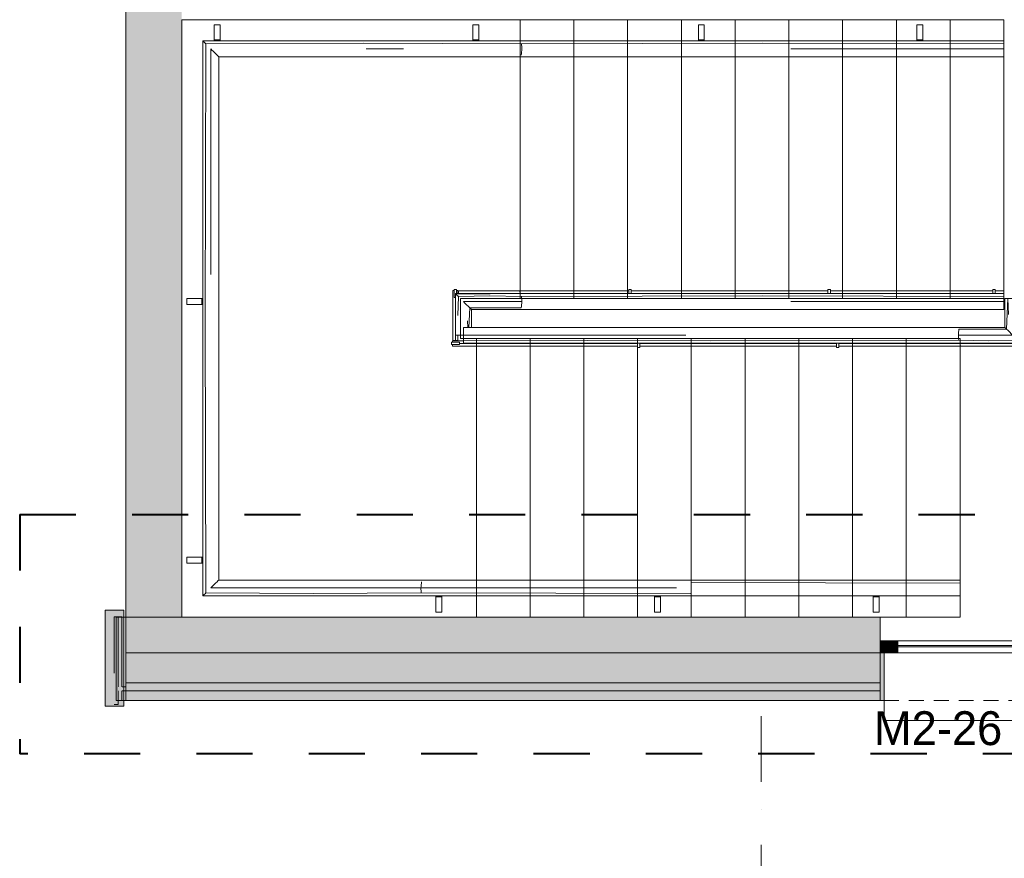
# Model space of a CAD drawing. Header units: millimetres. Extents: x -22000 to 226618, y -100134 to 72379.
# Tile 3 of 44: x 2466 to 7412, y -30261 to -26050. Entities that reach past the tile are written whole.
import ezdxf
from ezdxf.enums import TextEntityAlignment as Align

# ---------------------------------------------------------------- set-up
doc = ezdxf.new("R2010")
doc.units = ezdxf.units.MM
doc.header["$MEASUREMENT"] = 0
for name, pattern in [('Points tirets', [670.277762, 352.777767, -176.388884, 0, -141.111112]), ('Tirets', [458.610928, 282.222247, -176.388681]), ('Tirets petits', [125, 75, -50]), ('Traits', [564.444447, 282.222223, -282.222223]), ('Wipeout_Contour', [1000, 0, -1000])]:
    doc.linetypes.add(name, pattern=pattern)
for name, color, linetype in [('02-01 File _ Axe.Construction', 7, 'Continuous'), ('02-04 Mur.Construction', 7, 'Continuous'), ('08-01 2D Dessin général.2D', 7, 'Continuous'), ('08-01 contour hachures', 7, 'Continuous'), ('A-FLOR-HRAL-OTLN.Modèle IFC', 7, 'Continuous'), ('A-WALL-____-OTLN.Modèle IFC', 7, 'Continuous'), ('Fenêtres ARCHICAD', 7, 'Continuous'), ('Marques de fenêtre ARCHICAD', 7, 'Continuous'), ('S-STRS-____-OTLN.Modèle IFC', 7, 'Continuous')]:
    doc.layers.add(name, color=color, linetype=linetype)
doc.styles.add('STYLE_GENERE_1', font='txt')
doc.styles.add('STYLE_GENERE_4', font='txt')

# ---------------------------------------------------------------- blocks, each defined once
blk = doc.blocks.new('Mur_8_1', base_point=(3140, -21240))
at = {"layer": 'A-WALL-____-OTLN.Modèle IFC', "linetype": 'Continuous', "lineweight": 0, "true_color": 0xffffff}
blk.add_hatch(color=7, dxfattribs=at).paths.add_polyline_path([(3000, -21380), (3000, -29050), (3280, -29050), (3280, -21380)])
at = {"layer": 'A-WALL-____-OTLN.Modèle IFC', "color": 7, "linetype": 'Continuous', "lineweight": 20, "flags": 128}
for points in [[(3000, -21380), (3000, -29050)], [(3280, -25870.1), (3280, -21380)], [(3280, -29050), (3280, -26050.1)], [(3000, -29050), (3280, -29050)]]:
    blk.add_lwpolyline(points, dxfattribs=at)
blk = doc.blocks.new('Marque fenêtre 24[14]_1', base_point=(7688, -29049.7))
at = {"layer": 'Marques de fenêtre ARCHICAD', "color": 7, "lineweight": 9, "style": 'STYLE_GENERE_1'}
blk.add_attdef('AC_WIDO_ID', text='', height=170, dxfattribs=at).set_placement((6757.5, -29744), align=Align.BOTTOM_LEFT)
blk = doc.blocks.new('Baie générique 2019[23]_1')
at = {"layer": 'Fenêtres ARCHICAD', "linetype": 'Continuous', "lineweight": 0, "true_color": 0xffffff}
for points in [[(6788, -29229.7), (6848, -29229.7), (6848, -29169.7), (6788, -29169.7)], [(6848, -29229.7), (6878, -29229.7), (6878, -29169.7), (6848, -29169.7)], [(7688, -29229.7), (7688, -29169.7), (7658, -29169.7), (7658, -29229.7)], [(7688, -29229.7), (7688, -29169.7), (7658, -29169.7), (7658, -29229.7)], [(7688, -29229.7), (7688, -29169.7), (7658, -29169.7), (7658, -29229.7)], [(7688, -29229.7), (7718, -29229.7), (7718, -29169.7), (7688, -29169.7)], [(7688, -29229.7), (7718, -29229.7), (7718, -29169.7), (7688, -29169.7)], [(7688, -29229.7), (7718, -29229.7), (7718, -29169.7), (7688, -29169.7)], [(8528, -29229.7), (8528, -29169.7), (8498, -29169.7), (8498, -29229.7)], [(8588, -29229.7), (8588, -29169.7), (8528, -29169.7), (8528, -29229.7)], [(6808, -29229.7), (6788, -29229.7), (6788, -29469.7), (6808, -29469.7)], [(8588, -29229.7), (8568, -29229.7), (8568, -29469.7), (8588, -29469.7)]]:
    blk.add_hatch(color=7, dxfattribs=at).paths.add_polyline_path(points)
at = {"layer": 'Fenêtres ARCHICAD', "color": 7, "linetype": 'Continuous', "lineweight": 13}
for p, q in [((6848, -29229.7), (6848, -29169.7)), ((6848, -29169.7), (6878, -29169.7)), ((6878, -29169.7), (6878, -29229.7)), ((7688, -29169.7), (7658, -29169.7)), ((7658, -29169.7), (7658, -29229.7)), ((7688, -29169.7), (7658, -29169.7)), ((7658, -29169.7), (7658, -29229.7)), ((7688, -29169.7), (7658, -29169.7)), ((7658, -29169.7), (7658, -29229.7)), ((7688, -29229.7), (7688, -29169.7)), ((7688, -29229.7), (7688, -29169.7)), ((7688, -29169.7), (7718, -29169.7)), ((7688, -29229.7), (7688, -29169.7)), ((7688, -29229.7), (7688, -29169.7)), ((7688, -29169.7), (7718, -29169.7)), ((7688, -29229.7), (7688, -29169.7)), ((7688, -29229.7), (7688, -29169.7)), ((7688, -29169.7), (7718, -29169.7)), ((7718, -29169.7), (7718, -29229.7)), ((7718, -29169.7), (7718, -29229.7)), ((7718, -29169.7), (7718, -29229.7)), ((8528, -29169.7), (8498, -29169.7)), ((8498, -29169.7), (8498, -29229.7)), ((8528, -29229.7), (8528, -29169.7)), ((6878, -29229.7), (6848, -29229.7)), ((6878, -29193.2), (8498, -29193.2)), ((6878, -29200.2), (8498, -29200.2)), ((7718, -29193.2), (7658, -29193.2)), ((7718, -29193.2), (7658, -29193.2)), ((7718, -29193.2), (7658, -29193.2)), ((7718, -29200.2), (7658, -29200.2)), ((7718, -29200.2), (7658, -29200.2)), ((7718, -29200.2), (7658, -29200.2)), ((7658, -29229.7), (7688, -29229.7)), ((7658, -29229.7), (7688, -29229.7)), ((7658, -29229.7), (7688, -29229.7)), ((7718, -29229.7), (7688, -29229.7)), ((7718, -29229.7), (7688, -29229.7)), ((7718, -29229.7), (7688, -29229.7)), ((8498, -29229.7), (8528, -29229.7))]:
    blk.add_line(p, q, dxfattribs=at)
at = {"layer": 'Fenêtres ARCHICAD', "color": 7, "linetype": 'Continuous', "lineweight": 5}
for p, q in [((6848, -29169.7), (8528, -29169.7)), ((6878, -29169.7), (8498, -29169.7)), ((7718, -29169.7), (7658, -29169.7)), ((7718, -29169.7), (7658, -29169.7)), ((7718, -29169.7), (7658, -29169.7)), ((6848, -29229.7), (8528, -29229.7)), ((6878, -29229.7), (8498, -29229.7)), ((7718, -29229.7), (7658, -29229.7)), ((7718, -29229.7), (7658, -29229.7)), ((7718, -29229.7), (7658, -29229.7)), ((6808, -29569.7), (6808, -29469.7)), ((8568, -29469.7), (8568, -29569.7)), ((8568, -29569.7), (6808, -29569.7))]:
    blk.add_line(p, q, dxfattribs=at)
at = {"layer": 'Fenêtres ARCHICAD', "color": 7, "linetype": 'Continuous', "lineweight": 13, "flags": 128}
for points in [[(6788, -29229.7), (6788, -29169.7), (6848, -29169.7), (6848, -29229.7)], [(8588, -29229.7), (8588, -29169.7), (8528, -29169.7), (8528, -29229.7)], [(6808, -29229.7), (6808, -29469.7), (6788, -29469.7), (6788, -29229.7)], [(8588, -29229.7), (8588, -29469.7), (8568, -29469.7), (8568, -29229.7)]]:
    blk.add_lwpolyline(points, close=True, dxfattribs=at)
at = {"layer": 'Marques de fenêtre ARCHICAD', "color": 7, "lineweight": 9}
blk.add_blockref('Marque fenêtre 24[14]_1', (7688, -29049.7), dxfattribs=at).add_auto_attribs({'AC_WIDO_ID': 'M2-26'})
blk = doc.blocks.new('Mur_140_1', base_point=(3000, -29049.7))
at = {"layer": '02-04 Mur.Construction', "linetype": 'Continuous', "lineweight": 0, "true_color": 0xffffff}
for points in [[(6788, -29049.7), (3000, -29049.7), (3000, -29229.7), (6788, -29229.7)], [(3000, -29379.7), (6788, -29379.7), (6788, -29229.7), (3000, -29229.7)], [(3000, -29419.7), (6788, -29419.7), (6788, -29379.7), (3000, -29379.7)], [(6788, -29419.7), (3000, -29419.7), (3000, -29469.7), (6788, -29469.7)]]:
    blk.add_hatch(color=7, dxfattribs=at).paths.add_polyline_path(points)
at = {"layer": '02-04 Mur.Construction', "color": 7, "linetype": 'Continuous', "lineweight": 20}
for p, q in [((6788, -29049.7), (6788, -29169.7)), ((6788, -29379.7), (6788, -29169.7)), ((3000, -29229.7), (6788, -29229.7)), ((3000, -29379.7), (6788, -29379.7)), ((6788, -29419.7), (6788, -29379.7)), ((6788, -29469.7), (6788, -29419.7))]:
    blk.add_line(p, q, dxfattribs=at)
at = {"layer": '02-04 Mur.Construction', "color": 7, "linetype": 'Continuous', "lineweight": 9}
blk.add_line((3000, -29419.7), (6788, -29419.7), dxfattribs=at)
at = {"layer": '02-04 Mur.Construction', "color": 7, "linetype": 'Continuous', "lineweight": 20, "flags": 128}
for points in [[(6788, -29049.7), (3000, -29049.7)], [(3000, -29229.7), (3000, -29049.7)], [(3000, -29379.7), (3000, -29229.7)], [(3000, -29419.7), (3000, -29379.7)], [(3000, -29469.7), (3000, -29419.7)], [(3000, -29469.7), (6788, -29469.7)]]:
    blk.add_lwpolyline(points, dxfattribs=at)
at = {"layer": 'Fenêtres ARCHICAD', "color": 7, "linetype": 'Continuous', "lineweight": 5}
blk.add_blockref('Baie générique 2019[23]_1', (0, 0), dxfattribs=at)
blk = doc.blocks.new('Mur_145_1', base_point=(2960, -29049.1))
at = {"layer": '02-04 Mur.Construction', "color": 7, "linetype": 'Tirets', "lineweight": 9, "flags": 128}
for points in [[(2940, -29049.1), (2940, -29489.7)], [(2960, -29049.1), (2940, -29049.1)], [(2960, -29489.7), (2960, -29049.1)], [(2940, -29489.7), (2960, -29489.7)]]:
    blk.add_lwpolyline(points, dxfattribs=at)
blk = doc.blocks.new('Mur_146_1', base_point=(3000, -29399.7))
at = {"color": 254, "linetype": 'Wipeout_Contour', "lineweight": 0, "ltscale": 118245.161824}
blk.add_wipeout([(2980, -29399.7), (2980, -29419.7), (3000, -29419.7), (3000, -29399.7)], dxfattribs=at).dxf.layer = '02-04 Mur.Construction'
at = {"layer": '02-04 Mur.Construction', "color": 7, "linetype": 'Continuous', "lineweight": 9, "flags": 128}
for points in [[(3000, -29399.7), (2980, -29399.7)], [(2980, -29419.7), (3000, -29419.7)], [(3000, -29419.7), (3000, -29399.7)]]:
    blk.add_lwpolyline(points, dxfattribs=at)
blk = doc.blocks.new('Mur_147_1', base_point=(2980, -29049.1))
at = {"color": 254, "linetype": 'Wipeout_Contour', "lineweight": 0, "ltscale": 117638.956487}
blk.add_wipeout([(2960, -29049.1), (2960, -29469.7), (2980, -29469.7), (2980, -29049.1)], dxfattribs=at).dxf.layer = '02-04 Mur.Construction'
at = {"layer": '02-04 Mur.Construction', "color": 7, "linetype": 'Continuous', "lineweight": 9, "flags": 128}
for points in [[(2960, -29049.1), (2960, -29399.7)], [(2980, -29049.1), (2960, -29049.1)], [(2980, -29399.7), (2980, -29049.1)], [(2960, -29419.7), (2960, -29469.7)], [(2980, -29469.7), (2980, -29419.7)], [(2960, -29469.7), (2980, -29469.7)]]:
    blk.add_lwpolyline(points, dxfattribs=at)
blk = doc.blocks.new('Elément Modèle 54[42]_1', base_point=(3280, -29050))
at = {"layer": 'S-STRS-____-OTLN.Modèle IFC', "color": 7, "linetype": 'Continuous', "lineweight": 18}
for p, q in [((4686.8, -26050.4), (3280, -26050.4)), ((3280, -26050.4), (3280, -29050)), ((4980, -26050.4), (4686.8, -26050.4)), ((5250, -26050.4), (4980, -26050.4)), ((4980, -27450.4), (4980, -26050.4)), ((5520, -26050.4), (5250, -26050.4)), ((5250, -27450.4), (5250, -26050.4)), ((5790, -26050.4), (5520, -26050.4)), ((5520, -27450.4), (5520, -26050.4)), ((6060, -26050.4), (5790, -26050.4)), ((5790, -27450.4), (5790, -26050.4)), ((6330, -26050.4), (6060, -26050.4)), ((6060, -27450.4), (6060, -26050.4)), ((6600, -26050.4), (6330, -26050.4)), ((6330, -27450.4), (6330, -26050.4)), ((6870, -26050.4), (6600, -26050.4)), ((6600, -27450.4), (6600, -26050.4)), ((7140, -26050.4), (6870, -26050.4)), ((6870, -27450.4), (6870, -26050.4)), ((7410, -26050.4), (7140, -26050.4)), ((7140, -27450.4), (7140, -26050.4)), ((7410, -27450.4), (7410, -26050.4)), ((4680, -27650.4), (4680, -27450.4)), ((4680, -27450.4), (4686.8, -27450.4)), ((4686.8, -27450.4), (4980, -27450.4)), ((4980, -27450.4), (5250, -27450.4)), ((5250, -27450.4), (5520, -27450.4)), ((5520, -27450.4), (5790, -27450.4)), ((5790, -27450.4), (6060, -27450.4)), ((6060, -27450.4), (6330, -27450.4)), ((6330, -27450.4), (6600, -27450.4)), ((6600, -27450.4), (6870, -27450.4)), ((6870, -27450.4), (7140, -27450.4)), ((7140, -27450.4), (7410, -27450.4)), ((4760, -27650.4), (4680, -27650.4)), ((4760, -27650.4), (4760, -29050)), ((4783.2, -27650.4), (4760, -27650.4)), ((5030, -27650.4), (4783.2, -27650.4)), ((5300, -27650.4), (5030, -27650.4)), ((5030, -27650.4), (5030, -29050)), ((5570, -27650.4), (5300, -27650.4)), ((5300, -27650.4), (5300, -29050)), ((5840, -27650.4), (5570, -27650.4)), ((5570, -27650.4), (5570, -29050)), ((6110, -27650.4), (5840, -27650.4)), ((5840, -27650.4), (5840, -29050)), ((6380, -27650.4), (6110, -27650.4)), ((6110, -27650.4), (6110, -29050)), ((6650, -27650.4), (6380, -27650.4)), ((6380, -27650.4), (6380, -29050)), ((6920, -27650.4), (6650, -27650.4)), ((6650, -27650.4), (6650, -29050)), ((7190, -27650.4), (6920, -27650.4)), ((6920, -27650.4), (6920, -29050)), ((7190, -29050), (7190, -27650.4)), ((3280, -29050), (4760, -29050)), ((4760, -29050), (4783.2, -29050)), ((4783.2, -29050), (5030, -29050)), ((5030, -29050), (5300, -29050)), ((5300, -29050), (5570, -29050)), ((5570, -29050), (5840, -29050)), ((5840, -29050), (6110, -29050)), ((6110, -29050), (6380, -29050)), ((6380, -29050), (6650, -29050)), ((6650, -29050), (6920, -29050)), ((6920, -29050), (7190, -29050))]:
    blk.add_line(p, q, dxfattribs=at)
blk = doc.blocks.new('Barrière 29[43]_1', base_point=(4634.6, -27695.8))
at = {"layer": 'A-FLOR-HRAL-OTLN.Modèle IFC', "color": 7, "linetype": 'Continuous', "lineweight": 18}
for p, q in [((4641.6, -27410), (4644.9, -27410)), ((4641.6, -27410), (4641.6, -27660.8)), ((4644.9, -27410), (4648.1, -27410)), ((4648.1, -27410), (4648.6, -27410)), ((4648.6, -27405), (4648.6, -27445)), ((4660.6, -27405), (4648.6, -27405)), ((4648.6, -27445), (4655.2, -27445)), ((4654.6, -27445), (4654.6, -27660.8)), ((4655.2, -27425.6), (4779, -27425.6)), ((4655.2, -27425.6), (4657.8, -27428.2)), ((4655.2, -27533.5), (4655.2, -27425.6)), ((4657.8, -27428.2), (4845.7, -27425.6)), ((4830.3, -27426.3), (4657.8, -27428.2)), ((4657.8, -27428.2), (4659, -27429.4)), ((4659, -27429.4), (4660.4, -27430.9)), ((4660.4, -27430.9), (4662.7, -27433.1)), ((4660.6, -27425.6), (4660.6, -27405)), ((4660.6, -27410), (4663.4, -27410)), ((4662.7, -27433.1), (4665.7, -27436.1)), ((4663.4, -27410), (4667.6, -27410)), ((4665.7, -27436.1), (4666.5, -27436.9)), ((4666.5, -27436.9), (4670.3, -27440.7)), ((4666.8, -27536.1), (4670.3, -27440.7)), ((4667.6, -27425.6), (4667.6, -27410)), ((4669.6, -27412), (4977.8, -27412)), ((4669.6, -27415.3), (4669.6, -27412)), ((4669.6, -27418.5), (4669.6, -27415.3)), ((4669.6, -27421.8), (4669.6, -27418.5)), ((4669.6, -27425), (4669.6, -27421.8)), ((4669.6, -27425.6), (4669.6, -27425)), ((4980, -27425), (4669.6, -27425)), ((4828.5, -27437.4), (4670.3, -27440.7)), ((4779, -27425.6), (4845.7, -27425.6)), ((4986.8, -27440.7), (4828.5, -27437.4)), ((4980, -27425.6), (4830.3, -27426.3)), ((4845.7, -27425.6), (4980, -27425.6)), ((4977.8, -27412), (5526.3, -27412)), ((4977.8, -27412), (4978.4, -27415.3)), ((4978.4, -27415.3), (4978.9, -27418.5)), ((4978.9, -27418.5), (4979.4, -27421.2)), ((4979.4, -27421.2), (4979.5, -27421.8)), ((4979.5, -27421.8), (4980, -27425)), ((4980, -27425), (4979.9, -27425.6)), ((5526.3, -27425), (4980, -27425)), ((4980, -27425.6), (6059.4, -27425.6)), ((4986.8, -27440.7), (6199.5, -27437.3)), ((4986.8, -27440.7), (4987.3, -27447.4)), ((4987.3, -27447.4), (4987.8, -27453.1)), ((5526.3, -27405), (5526.3, -27425.6)), ((5538.3, -27405), (5526.3, -27405)), ((5538.3, -27425.6), (5538.3, -27405)), ((5538.3, -27412), (6526.3, -27412)), ((6526.3, -27425), (5538.3, -27425)), ((6059.4, -27425.6), (6333, -27425.6)), ((6199.5, -27437.3), (7410, -27440.7)), ((6333, -27425.6), (7410, -27425.6)), ((6526.3, -27405), (6526.3, -27425.6)), ((6538.3, -27405), (6526.3, -27405)), ((6538.3, -27425.6), (6538.3, -27405)), ((6538.3, -27412), (7354, -27412)), ((7354, -27425), (6538.3, -27425)), ((7354, -27405), (7354, -27425.6)), ((7366, -27405), (7354, -27405)), ((7366, -27425.6), (7366, -27405)), ((7366, -27412), (7410, -27412)), ((7410, -27425), (7366, -27425)), ((7410, -27412), (7410, -27415.3)), ((7410, -27415.3), (7410, -27418.5)), ((7410, -27418.5), (7410, -27421.8)), ((7410, -27421.8), (7410, -27425)), ((7410, -27425), (7410, -27425.6)), ((7410, -27425.6), (7410, -27429.4)), ((7410, -27429.4), (7410, -27433.1)), ((7410, -27433.1), (7410, -27436.9)), ((7410, -27436.9), (7410, -27440.7)), ((7410, -27440.7), (7410, -27453.1)), ((7414.8, -27450.4), (7418.6, -27450.4)), ((7414.8, -27595.2), (7414.8, -27450.4)), ((7418.6, -27450.4), (7422.3, -27450.4)), ((7422.3, -27450.4), (7426.1, -27450.4)), ((7423.5, -27603.9), (7429.9, -27450.4)), ((7426.1, -27450.4), (7429.9, -27450.4)), ((7429.9, -27450.4), (7442.3, -27450.4)), ((7434, -27531.1), (7429.9, -27450.4)), ((7442.3, -27450.4), (7446.9, -27450.4)), ((7446.9, -27450.4), (7454.8, -27450.4)), ((7454.8, -27450.4), (7462.6, -27450.4)), ((7462.6, -27450.4), (7470.4, -27450.4)), ((7470.4, -27450.4), (7478.2, -27450.4)), ((7478.2, -27450.4), (7486.1, -27450.4)), ((7486.1, -27450.4), (7490.4, -27450.4)), ((7490.4, -27450.4), (7494.8, -27450.4)), ((7494.8, -27450.4), (7494.8, -27551.7)), ((7494.8, -27450.4), (7495.4, -27450.4)), ((7495.4, -27450.4), (7497.8, -27450.4)), ((7495.4, -27494.4), (7495.4, -27450.4)), ((7497.8, -27450.4), (7501.9, -27450.4)), ((7501.9, -27450.4), (7505.1, -27450.4)), ((7505.1, -27450.4), (7508.4, -27450.4)), ((7508.4, -27494.4), (7508.4, -27450.4)), ((4695.2, -27465.6), (4822.9, -27465.6)), ((4695.2, -27465.6), (4701.1, -27471.5)), ((4701.1, -27471.5), (4703, -27473.4)), ((4703, -27473.4), (4710.8, -27481.3)), ((4710.8, -27481.3), (4718.7, -27489.1)), ((4718.7, -27489.1), (4726.5, -27496.9)), ((4726.5, -27496.9), (4722, -27595.2)), ((4985.4, -27496.9), (4726.5, -27496.9)), ((4726.5, -27496.9), (4730.8, -27501.3)), ((4822.9, -27465.6), (4988.7, -27465.6)), ((4986.2, -27489.1), (4985.4, -27496.9)), ((4987.1, -27481.3), (4986.2, -27489.1)), ((4987.9, -27473.1), (4987.1, -27481.3)), ((4987.8, -27453.1), (4987.8, -27454)), ((4987.8, -27454), (4988.1, -27457.7)), ((4988.1, -27471.5), (4987.9, -27473.1)), ((4988.1, -27457.7), (4988.7, -27465.6)), ((4988.7, -27465.6), (4988.1, -27471.5)), ((6339.3, -27465.6), (7410, -27465.6)), ((7410, -27453.1), (7410, -27457.7)), ((7410, -27457.7), (7410, -27465.6)), ((7410, -27465.6), (7410, -27473.1)), ((7410, -27473.1), (7410, -27481.3)), ((7410, -27481.3), (7410, -27489.1)), ((7410, -27489.1), (7410, -27496.9)), ((7410, -27496.9), (7410, -27501.3)), ((7515.4, -27494.4), (7494.8, -27494.4)), ((7515.4, -27506.4), (7515.4, -27494.4)), ((4655.2, -27538.2), (4655.2, -27533.5)), ((4655.2, -27635.2), (4655.2, -27538.2)), ((4730.8, -27501.3), (4735.2, -27505.6)), ((4980, -27505.6), (4735.2, -27505.6)), ((4735.2, -27505.6), (4735.2, -27595.2)), ((6061.8, -27505.6), (4980, -27505.6)), ((6330.6, -27505.6), (6061.8, -27505.6)), ((7410, -27505.6), (6330.6, -27505.6)), ((7410, -27501.3), (7410, -27502.8)), ((7410, -27502.8), (7410, -27505.6)), ((7494.8, -27506.4), (7515.4, -27506.4)), ((7495.4, -27655.8), (7495.4, -27506.4)), ((7508.4, -27690.8), (7508.4, -27506.4)), ((4695.2, -27597.9), (4695.2, -27595.2)), ((4695.2, -27595.2), (5821.5, -27595.2)), ((4695.2, -27599.6), (4695.2, -27597.9)), ((4716, -27562.1), (4717.9, -27595.2)), ((5821.5, -27595.2), (6061.3, -27595.2)), ((6061.3, -27595.2), (7190, -27595.2)), ((7190, -27595.2), (7414.8, -27595.2)), ((7419.2, -27599.6), (7414.8, -27595.2)), ((7483.2, -27557.2), (7479.7, -27660.1)), ((7494.8, -27551.7), (7494.8, -27563.5)), ((7494.8, -27563.5), (7494.8, -27675.2)), ((4659.6, -27635.2), (4655.2, -27635.2)), ((4663.9, -27635.2), (4659.6, -27635.2)), ((4671.8, -27635.2), (4663.9, -27635.2)), ((4667.6, -27660.8), (4667.6, -27635.2)), ((4679.6, -27635.2), (4671.8, -27635.2)), ((4687.4, -27635.2), (4679.6, -27635.2)), ((4695.2, -27635.2), (4687.4, -27635.2)), ((4695.2, -27603.9), (4695.2, -27599.6)), ((4695.2, -27611.7), (4695.2, -27603.9)), ((4695.2, -27619.6), (4695.2, -27611.7)), ((4695.2, -27627.8), (4695.2, -27619.6)), ((4695.2, -27635.2), (4695.2, -27627.8)), ((4695.2, -27643.1), (4695.2, -27635.2)), ((5812.8, -27635.2), (4695.2, -27635.2)), ((4695.2, -27647.7), (4695.2, -27643.1)), ((4695.2, -27660.1), (4695.2, -27647.7)), ((7181.3, -27635.2), (7181.9, -27629.1)), ((7181.9, -27643.1), (7181.3, -27635.2)), ((7331.5, -27635.2), (7181.3, -27635.2)), ((7181.9, -27629.1), (7182.1, -27627.8)), ((7182.2, -27647.1), (7181.9, -27643.1)), ((7182.1, -27627.8), (7182.9, -27619.6)), ((7182.2, -27647.7), (7182.2, -27647.1)), ((7182.7, -27653.6), (7182.2, -27647.7)), ((7182.9, -27619.6), (7183.8, -27611.7)), ((7183.8, -27611.7), (7184.6, -27603.9)), ((7184.6, -27603.9), (7423.5, -27603.9)), ((7454.8, -27635.2), (7331.5, -27635.2)), ((7423.5, -27603.9), (7419.2, -27599.6)), ((7431.3, -27611.7), (7423.5, -27603.9)), ((7439.2, -27619.6), (7431.3, -27611.7)), ((7447, -27627.4), (7439.2, -27619.6)), ((7448.7, -27629.1), (7447, -27627.4)), ((7454.8, -27635.2), (7448.7, -27629.1)), ((4674.6, -27669.8), (4634.6, -27669.8)), ((4634.6, -27669.8), (4634.6, -27681.8)), ((4634.6, -27681.8), (4674.6, -27681.8)), ((4639.6, -27666.1), (4639.6, -27662.8)), ((4695.2, -27662.8), (4639.6, -27662.8)), ((4639.6, -27669.3), (4639.6, -27666.1)), ((4639.6, -27669.8), (4639.6, -27669.3)), ((4639.6, -27682.3), (4639.6, -27681.8)), ((4639.6, -27685.6), (4639.6, -27682.3)), ((4639.6, -27688.8), (4639.6, -27685.6)), ((5569, -27688.8), (4639.6, -27688.8)), ((4644.9, -27660.8), (4641.6, -27660.8)), ((4648.1, -27660.8), (4644.9, -27660.8)), ((4652.3, -27660.8), (4648.1, -27660.8)), ((4654.6, -27660.8), (4652.3, -27660.8)), ((4657.8, -27660.8), (4654.6, -27660.8)), ((4661.1, -27660.8), (4657.8, -27660.8)), ((4664.3, -27660.8), (4661.1, -27660.8)), ((4667.6, -27660.8), (4664.3, -27660.8)), ((4674.6, -27681.8), (4674.6, -27669.8)), ((4674.6, -27675.8), (5569, -27675.8)), ((4695.2, -27663.9), (4695.2, -27660.1)), ((5938.1, -27663.5), (4695.2, -27660.1)), ((4695.2, -27667.7), (4695.2, -27663.9)), ((4695.2, -27671.4), (4695.2, -27667.7)), ((4695.2, -27675.2), (4695.2, -27671.4)), ((5819.1, -27675.2), (4695.2, -27675.2)), ((5569, -27675.2), (5569, -27695.8)), ((5569, -27695.8), (5581, -27695.8)), ((5581, -27695.8), (5581, -27675.2)), ((5581, -27675.8), (6569, -27675.8)), ((6569, -27688.8), (5581, -27688.8)), ((6063.7, -27675.2), (5819.1, -27675.2)), ((7183.2, -27660.1), (5938.1, -27663.5)), ((7190, -27675.2), (6063.7, -27675.2)), ((6569, -27675.2), (6569, -27695.8)), ((6569, -27695.8), (6581, -27695.8)), ((6581, -27695.8), (6581, -27675.2)), ((6581, -27675.8), (7190, -27675.8)), ((7192.2, -27688.8), (6581, -27688.8)), ((7183.2, -27660.1), (7182.7, -27653.6)), ((7331.5, -27663.4), (7183.2, -27660.1)), ((7190, -27675.2), (7331.4, -27674.5)), ((7190, -27675.8), (7190.1, -27675.2)), ((7320.1, -27675.2), (7190, -27675.2)), ((7190.5, -27678.9), (7190, -27675.8)), ((7190, -27675.8), (7480.4, -27675.8)), ((7190.7, -27679.8), (7190.5, -27678.9)), ((7191.1, -27682.3), (7190.7, -27679.8)), ((7191.6, -27685.6), (7191.1, -27682.3)), ((7192.2, -27688.8), (7191.6, -27685.6)), ((7480.4, -27688.8), (7192.2, -27688.8)), ((7492.1, -27672.5), (7320.1, -27675.2)), ((7375.5, -27675.2), (7320.1, -27675.2)), ((7331.4, -27674.5), (7492.1, -27672.5)), ((7331.5, -27663.4), (7479.7, -27660.1)), ((7494.8, -27675.2), (7375.5, -27675.2)), ((7483.5, -27663.9), (7479.7, -27660.1)), ((7480.4, -27675.2), (7480.4, -27675.8)), ((7480.4, -27675.8), (7480.4, -27679.1)), ((7480.4, -27679.1), (7480.4, -27682.3)), ((7480.4, -27682.3), (7480.4, -27685.6)), ((7480.4, -27685.6), (7480.4, -27688.8)), ((7482.4, -27675.2), (7482.4, -27690.8)), ((7486.5, -27690.8), (7482.4, -27690.8)), ((7484.6, -27665), (7483.5, -27663.9)), ((7487.3, -27667.7), (7484.6, -27665)), ((7489.4, -27690.8), (7486.5, -27690.8)), ((7489.4, -27669.8), (7487.3, -27667.7)), ((7491, -27671.4), (7489.4, -27669.8)), ((7489.4, -27675.2), (7489.4, -27695.8)), ((7489.4, -27695.8), (7501.4, -27695.8)), ((7492.1, -27672.5), (7491, -27671.4)), ((7494.8, -27675.2), (7492.1, -27672.5)), ((7501.4, -27655.8), (7494.8, -27655.8)), ((7501.4, -27695.8), (7501.4, -27655.8)), ((7501.9, -27690.8), (7501.4, -27690.8)), ((7505.1, -27690.8), (7501.9, -27690.8)), ((7508.4, -27690.8), (7505.1, -27690.8))]:
    blk.add_line(p, q, dxfattribs=at)
blk = doc.blocks.new('Barrière 30[44]_1', base_point=(3305.4, -29024.6))
at = {"layer": 'A-FLOR-HRAL-OTLN.Modèle IFC', "color": 7, "linetype": 'Continuous', "lineweight": 18}
for p, q in [((3442.4, -26151.4), (3442.4, -26075.8)), ((3442.4, -26075.8), (3472.4, -26075.8)), ((3472.4, -26075.8), (3472.4, -26151.4)), ((4742.4, -26151.4), (4742.4, -26075.8)), ((4742.4, -26075.8), (4772.4, -26075.8)), ((4772.4, -26075.8), (4772.4, -26151.4)), ((5875.2, -26151.4), (5875.2, -26075.8)), ((5875.2, -26075.8), (5905.2, -26075.8)), ((5905.2, -26075.8), (5905.2, -26151.4)), ((6973.5, -26151.4), (6973.5, -26075.8)), ((6973.5, -26075.8), (7003.5, -26075.8)), ((7003.5, -26075.8), (7003.5, -26151.4)), ((3386, -26156.4), (3971.9, -26156.4)), ((3386, -26156.4), (4005, -26157)), ((3386, -26156.4), (3389.7, -26160.1)), ((3386, -27370.2), (3386, -26156.4)), ((3389.7, -26160.1), (3390.8, -26161.2)), ((3390.8, -26161.2), (3393.5, -26163.9)), ((3393.5, -26163.9), (3395.7, -26166.1)), ((3442.4, -26156.4), (3442.4, -26151.4)), ((3472.4, -26151.4), (3442.4, -26151.4)), ((3472.4, -26151.4), (3472.4, -26156.4)), ((3971.9, -26156.4), (4384.9, -26156.4)), ((4384.9, -26156.4), (4980, -26156.4)), ((4742.4, -26156.4), (4742.4, -26151.4)), ((4772.4, -26151.4), (4742.4, -26151.4)), ((4772.4, -26151.4), (4772.4, -26156.4)), ((4980, -26156.4), (6059.4, -26156.4)), ((5875.2, -26156.4), (5875.2, -26151.4)), ((5905.2, -26151.4), (5875.2, -26151.4)), ((5905.2, -26151.4), (5905.2, -26156.4)), ((6059.4, -26156.4), (6333, -26156.4)), ((6333, -26156.4), (7410, -26156.4)), ((6973.5, -26156.4), (6973.5, -26151.4)), ((7003.5, -26151.4), (6973.5, -26151.4)), ((7003.5, -26151.4), (7003.5, -26156.4)), ((7410, -26156.4), (7410, -26160.2)), ((7410, -26160.2), (7410, -26163.9)), ((7410, -26163.9), (7410, -26167.7)), ((3395.7, -26166.1), (3397.3, -26167.7)), ((3397.3, -26167.7), (3401.1, -26171.5)), ((3401.1, -26171.5), (3397.7, -27550.2)), ((4193.9, -26168.1), (3401.1, -26171.5)), ((3426, -26196.4), (3433.8, -26204.2)), ((3426, -27330.2), (3426, -26196.4)), ((3433.8, -26204.2), (3436.2, -26206.6)), ((3436.2, -26206.6), (3441.6, -26212.1)), ((3441.6, -26212.1), (3449.5, -26219.9)), ((4986.8, -26171.5), (4193.9, -26168.1)), ((4207.4, -26196.4), (4393.6, -26196.4)), ((4987.1, -26212.1), (4986.2, -26219.9)), ((4986.8, -26171.5), (6199.5, -26168.1)), ((4986.8, -26171.5), (4987.3, -26178.6)), ((4987.9, -26204.2), (4987.1, -26212.1)), ((4987.3, -26178.6), (4987.8, -26183.9)), ((4987.8, -26183.9), (4987.9, -26185.7)), ((4987.9, -26185.7), (4988.1, -26188.5)), ((4988.7, -26196.4), (4987.9, -26203.9)), ((4987.9, -26203.9), (4987.9, -26204.2)), ((4988.1, -26188.5), (4988.7, -26196.4)), ((6199.5, -26168.1), (7410, -26171.5)), ((6339.3, -26196.4), (7410, -26196.4)), ((7410, -26167.7), (7410, -26171.5)), ((7410, -26171.5), (7410, -26183.9)), ((7410, -26183.9), (7410, -26188.5)), ((7410, -26188.5), (7410, -26196.4)), ((7410, -26196.4), (7410, -26203.9)), ((7410, -26203.9), (7410, -26212.1)), ((7410, -26212.1), (7410, -26219.9)), ((3449.5, -26219.9), (3457.3, -26227.7)), ((3457.3, -26227.7), (3461.6, -26232.1)), ((3461.6, -26232.1), (3463.1, -26233.5)), ((3463.1, -26233.5), (3464.1, -26234.5)), ((3464.1, -26234.5), (3466, -26236.4)), ((4223, -26236.4), (3466, -26236.4)), ((3466, -26236.4), (3466, -27312.9)), ((4390.8, -26236.4), (4223, -26236.4)), ((4980, -26236.4), (4390.8, -26236.4)), ((6061.8, -26236.4), (4980, -26236.4)), ((4986.2, -26219.9), (4985.4, -26227.7)), ((6330.6, -26236.4), (6061.8, -26236.4)), ((7410, -26236.4), (6330.6, -26236.4)), ((7410, -26219.9), (7410, -26227.7)), ((7410, -26227.7), (7410, -26232.1)), ((7410, -26232.1), (7410, -26233.6)), ((7410, -26233.6), (7410, -26236.4)), ((3466, -27312.9), (3466, -27336)), ((3466, -27336), (3466, -28864)), ((3386, -27392.9), (3386, -27370.2)), ((3386, -28944), (3386, -27392.9)), ((3305.4, -27450), (3381, -27450)), ((3305.4, -27480), (3305.4, -27450)), ((3381, -27450), (3386, -27450)), ((3381, -27450), (3381, -27480)), ((3381, -27480), (3305.4, -27480)), ((3386, -27480), (3381, -27480)), ((3397.7, -27550.2), (3401.1, -28928.9)), ((3305.4, -28750), (3381, -28750)), ((3305.4, -28780), (3305.4, -28750)), ((3381, -28780), (3305.4, -28780)), ((3381, -28750), (3386, -28750)), ((3381, -28750), (3381, -28780)), ((3386, -28780), (3381, -28780)), ((3441.6, -28888.4), (3449.5, -28880.5)), ((3449.5, -28880.5), (3457.3, -28872.7)), ((3457.3, -28872.7), (3461.6, -28868.4)), ((3461.6, -28868.4), (3463.1, -28866.9)), ((3463.1, -28866.9), (3463.7, -28866.3)), ((3463.7, -28866.3), (3466, -28864)), ((3466, -28864), (4005.8, -28864)), ((4005.8, -28864), (4013.1, -28864)), ((4013.1, -28864), (4490, -28864)), ((4482.9, -28888.4), (4483.8, -28880.5)), ((4483.8, -28880.5), (4484.6, -28872.7)), ((4490, -28864), (5764, -28864)), ((5764, -28864), (5913.7, -28864)), ((7190, -28879.1), (5837.5, -28875.8)), ((5913.7, -28864), (7190, -28864)), ((7190, -28864), (5973.6, -28864.6)), ((7190, -28864), (7190, -28867.8)), ((7190, -28867.8), (7190, -28871.5)), ((7190, -28871.5), (7190, -28875.3)), ((7190, -28875.3), (7190, -28879.1)), ((7190, -28879.1), (7190, -28891.5)), ((3393.5, -28936.5), (3397.3, -28932.7)), ((3397.3, -28932.7), (3401.1, -28928.9)), ((3941.1, -28932.3), (3401.1, -28928.9)), ((3426, -28904), (3433.8, -28896.2)), ((3910.2, -28904), (3426, -28904)), ((3433.8, -28896.2), (3441.6, -28888.4)), ((3986.1, -28904), (3910.2, -28904)), ((3941.1, -28932.3), (4483.2, -28928.9)), ((4481.3, -28904), (3986.1, -28904)), ((4481.3, -28904), (4482.1, -28896.2)), ((4481.8, -28910.4), (4481.3, -28904)), ((5766.3, -28904), (4481.3, -28904)), ((4481.9, -28911.5), (4481.8, -28910.4)), ((4482.2, -28916.5), (4481.9, -28911.5)), ((4482.1, -28896.2), (4482.9, -28888.4)), ((4483.2, -28928.9), (4482.2, -28916.5)), ((4483.2, -28928.9), (5835.8, -28932.3)), ((7190, -28891.5), (7190, -28904)), ((7190, -28904), (7190, -28911.8)), ((7190, -28911.8), (7190, -28919.6)), ((7190, -28919.6), (7190, -28927.4)), ((7190, -28927.4), (7190, -28935.3)), ((3386, -28944), (3389.7, -28940.3)), ((3874.2, -28944), (3386, -28944)), ((3389.7, -28940.3), (3389.8, -28940.2)), ((3389.8, -28940.2), (3393.5, -28936.5)), ((3881.2, -28944), (3874.2, -28944)), ((4490, -28944), (3881.2, -28944)), ((5768.6, -28944), (4490, -28944)), ((4557, -28949), (4557, -28944)), ((4557, -29024.6), (4557, -28949)), ((4557, -28949), (4587, -28949)), ((4587, -28944), (4587, -28949)), ((4587, -28949), (4587, -29024.6)), ((5655.2, -28949), (5655.2, -28944)), ((5655.2, -29024.6), (5655.2, -28949)), ((5655.2, -28949), (5685.2, -28949)), ((5685.2, -28944), (5685.2, -28949)), ((5685.2, -28949), (5685.2, -29024.6)), ((5913.7, -28944), (5768.6, -28944)), ((7190, -28944), (5913.7, -28944)), ((6753.5, -28949), (6753.5, -28944)), ((6753.5, -29024.6), (6753.5, -28949)), ((6753.5, -28949), (6783.5, -28949)), ((6783.5, -28944), (6783.5, -28949)), ((6783.5, -28949), (6783.5, -29024.6)), ((7190, -28935.3), (7190, -28939.6)), ((7190, -28939.6), (7190, -28944)), ((4587, -29024.6), (4557, -29024.6)), ((5685.2, -29024.6), (5655.2, -29024.6)), ((6783.5, -29024.6), (6753.5, -29024.6))]:
    blk.add_line(p, q, dxfattribs=at)
blk = doc.blocks.new('Marque grille standard[379]_1', base_point=(6190, -31547.1))
at = {"layer": '02-01 File _ Axe.Construction', "color": 7, "linetype": 'Points tirets', "lineweight": 5}
blk.add_line((6190, -30547.1), (6190, -29547.1), dxfattribs=at)
at = {"layer": '02-01 File _ Axe.Construction', "color": 7, "lineweight": 9, "style": 'STYLE_GENERE_4'}
for tag, p in [('AC_MarkerText_1_1', (6190, 1137.2)), ('AC_MarkerText_1_0', (6190, -31872.1))]:
    blk.add_attdef(tag, text='', height=350, rotation=360, dxfattribs=at).set_placement(p, align=Align.TOP_CENTER)

msp = doc.modelspace()

# ---------------------------------------------------------------- linework, layer by layer
at = {"layer": '08-01 2D Dessin général.2D', "color": 7, "linetype": 'Tirets petits', "lineweight": 9}
msp.add_line((6808, -29469.7), (8568, -29469.7), dxfattribs=at)
at = {"layer": '08-01 contour hachures', "color": 7, "linetype": 'Traits', "lineweight": 40}
for p, q in [((2466.1, -28534.4), (2466.1, -29736.5)), ((2466.1, -28534.4), (87630.6, -28534.4)), ((88867.2, -29736.5), (2466.1, -29736.5))]:
    msp.add_line(p, q, dxfattribs=at)

# ---------------------------------------------------------------- block references
at = {"layer": '02-01 File _ Axe.Construction', "color": 7, "linetype": 'Continuous', "lineweight": 9}
msp.add_blockref('Marque grille standard[379]_1', (6190, -31547.1), dxfattribs=at)
at = {"layer": '02-04 Mur.Construction', "color": 7, "lineweight": 20}
for name, p in [('Mur_145_1', (2960, -29049.1)), ('Mur_140_1', (3000, -29049.7))]:
    msp.add_blockref(name, p, dxfattribs=at)
at = {"layer": 'A-FLOR-HRAL-OTLN.Modèle IFC', "color": 7, "linetype": 'Continuous', "lineweight": 18}
for name, p in [('Barrière 30[44]_1', (3305.4, -29024.6)), ('Barrière 29[43]_1', (4634.6, -27695.8))]:
    msp.add_blockref(name, p, dxfattribs=at)
at = {"layer": 'A-WALL-____-OTLN.Modèle IFC', "color": 7, "lineweight": 20}
msp.add_blockref('Mur_8_1', (3140, -21240), dxfattribs=at)
at = {"layer": 'S-STRS-____-OTLN.Modèle IFC', "color": 7, "linetype": 'Continuous', "lineweight": 18}
msp.add_blockref('Elément Modèle 54[42]_1', (3280, -29050), dxfattribs=at)

# ---------------------------------------------------------------- next in the draw order: block references
at = {"layer": '02-04 Mur.Construction', "color": 7, "lineweight": 20}
msp.add_blockref('Mur_146_1', (3000, -29399.7), dxfattribs=at)

# ---------------------------------------------------------------- next in the draw order: block references
msp.add_blockref('Mur_147_1', (2980, -29049.1), dxfattribs=at)

# ---------------------------------------------------------------- next in the draw order: hatches: boundary and pattern name
at = {"layer": '08-01 2D Dessin général.2D', "linetype": 'Continuous', "lineweight": 0}
msp.add_hatch(color=255, dxfattribs=at).paths.add_polyline_path([(2896, -29016), (2990, -29016), (2990, -29496.6), (2896, -29496.6)])

# ---------------------------------------------------------------- next in the draw order: linework, layer by layer
at = {"layer": '08-01 2D Dessin général.2D', "color": 7, "linetype": 'Continuous', "lineweight": 18}
for p, q in [((2950, -29469.7), (2950, -29049.7)), ((3000, -29049.7), (2950, -29049.7)), ((3000, -29469.7), (2950, -29469.7))]:
    msp.add_line(p, q, dxfattribs=at)
at = {"layer": '08-01 2D Dessin général.2D', "color": 7, "linetype": 'Continuous', "lineweight": 25}
msp.add_line((2960, -29049.1), (3000, -29049.7), dxfattribs=at)
at = {"layer": '08-01 2D Dessin général.2D', "color": 255, "linetype": 'Continuous', "lineweight": 0, "flags": 128}
msp.add_lwpolyline([(2896, -29016), (2990, -29016), (2990, -29496.6), (2896, -29496.6)], close=True, dxfattribs=at)

doc.saveas('drawing.dxf')
